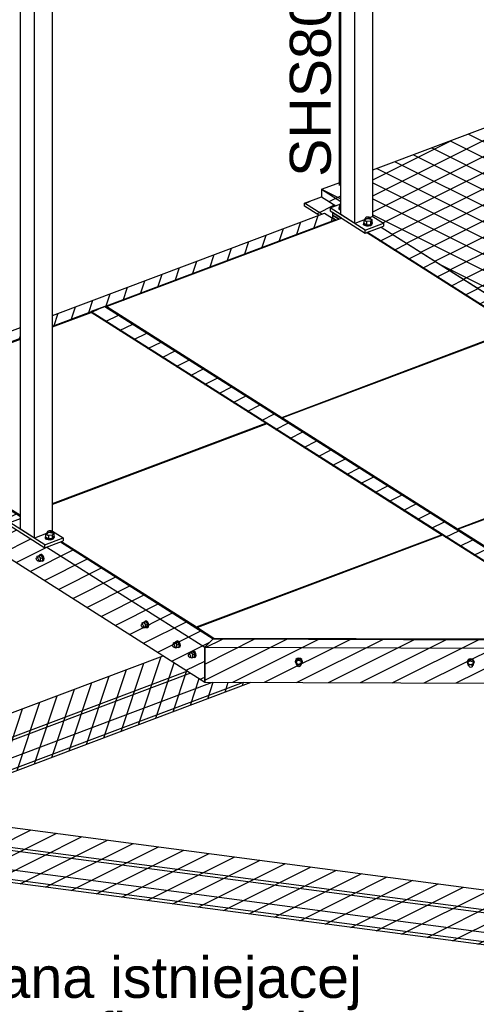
# Model space of a CAD drawing. Header units: millimetres. Extents: x 75 to 96588, y 16 to 10023.
# Tile 15 of 25: x 51240 to 52834, y 4113 to 7551. Entities that reach past the tile are written whole.
import ezdxf

# ---------------------------------------------------------------- set-up
doc = ezdxf.new("R2010")
doc.units = ezdxf.units.MM
doc.styles.add('Arial', font='ARIAL.TTF', dxfattribs={"height": 0.2})
pattern_1 = [(26.565, (52995.936, 6465.26), (-56.1266, 28.0633), [])]
pattern_2 = [(71.56505, (66432.09, 18201.983), (-59.53125, -19.84375), [])]
pattern_3 = [(71.56505, (66082.994, 16942.53), (-59.53125, -19.84375), [])]
pattern_4 = [(26.565, (52294.103, 6958.36), (-56.1266, 28.0633), []), (153.435, (52294.103, 6958.36), (-56.1266, -28.0633), [])]

# ---------------------------------------------------------------- blocks, each defined once
blk = doc.blocks.new('Part-31029 - 30207')
h = blk.add_hatch()
h.set_pattern_fill('', color=96, scale=50, style=0, pattern_type=0)
h.set_pattern_definition([(26.565, (53776.204, 5235.54), (-56.1266, 28.0633), [])])
h.paths.add_polyline_path([(53776.2, 5231.1), (53776.2, 5235.5), (53841.2, 5353), (53857.4, 5382.3), (53375.1, 5383.9), (53299, 5384.2), (51915.5, 5388.9), (51885.8, 5359.7), (51885.8, 5237.8), (51885.8, 5237.6)])
at = {"color": 96}
for p, q in [((51915.5, 5388.9), (51885.8, 5359.7)), ((51915.5, 5388.9), (53857.4, 5382.3)), ((51885.8, 5359.7), (51885.8, 5237.6)), ((51885.8, 5359.7), (53841.2, 5353)), ((51885.8, 5237.6), (53776.2, 5231.1))]:
    blk.add_line(p, q, dxfattribs=at)
blk = doc.blocks.new('Part-32892 - 30207')
at = {"color": 7}
for p, q in [((52364.2, 6857.8), (51544.4, 6549.2)), ((52978.6, 6472.3), (52450.6, 6807.1)), ((51544.4, 6549.2), (52154.8, 6162.1)), ((51544.4, 6545.1), (51544.4, 6549.2)), ((52154.8, 6162.1), (52978.6, 6472.3)), ((52978.6, 6469.2), (52978.6, 6472.3)), ((52154.8, 6162.1), (52154.8, 6158.1))]:
    blk.add_line(p, q, dxfattribs=at)
blk = doc.blocks.new('Bolt-32881 - 30207')
at = {"color": 7}
for p, q in [((52361.2, 6910.5), (52356.8, 6905.4)), ((52355.2, 6890.7), (52355.7, 6891.4)), ((52355.5, 6888.9), (52355.2, 6890.7)), ((52357.1, 6887.2), (52355.5, 6888.9)), ((52355.7, 6894), (52356.7, 6897.7)), ((52358.7, 6890.5), (52355.7, 6894)), ((52355.7, 6891.3), (52355.7, 6894)), ((52355.7, 6891.3), (52358.7, 6887.8)), ((52356.7, 6897.7), (52356.8, 6897.8)), ((52356.8, 6905.4), (52361.2, 6902.6)), ((52356.8, 6905.4), (52356.8, 6894)), ((52356.8, 6894), (52361.2, 6891.3)), ((52359.9, 6886), (52357.1, 6887.2)), ((52361.2, 6889.5), (52358.7, 6890.5)), ((52358.7, 6887.8), (52361.2, 6886.9)), ((52361.2, 6885.8), (52359.9, 6886)), ((52441.2, 6839.8), (52442.2, 6843.5)), ((52442.2, 6843.5), (52442.3, 6843.6)), ((52447.6, 6857.4), (52442.3, 6851.2)), ((52442.3, 6851.2), (52450.8, 6845.8)), ((52442.3, 6839.8), (52442.3, 6851.2)), ((52447.6, 6857.4), (52448.1, 6857.5)), ((52448.1, 6858.1), (52448.6, 6860.1)), ((52449.7, 6856.2), (52448.1, 6858.1)), ((52448.1, 6851.6), (52448.1, 6858.1)), ((52448.6, 6860.1), (52451.1, 6861.7)), ((52453, 6855), (52449.7, 6856.2)), ((52464.5, 6846.7), (52450.8, 6845.8)), ((52450.8, 6845.8), (52450.8, 6834.5)), ((52451.1, 6861.7), (52455, 6862.5)), ((52457.1, 6854.8), (52453, 6855)), ((52455, 6862.5), (52459.1, 6862.2)), ((52460.9, 6855.5), (52457.1, 6854.8)), ((52459.1, 6862.2), (52462.4, 6861)), ((52463.4, 6857.1), (52460.9, 6855.5)), ((52462.4, 6861), (52464, 6859.1)), ((52464, 6859.1), (52463.4, 6857.1)), ((52464, 6852.6), (52464, 6859.1)), ((52464, 6856.7), (52469.8, 6853)), ((52469.8, 6853), (52464.5, 6846.7)), ((52464.5, 6846.7), (52464.5, 6835.4)), ((52464.5, 6835.4), (52469.8, 6841.6)), ((52469.8, 6853), (52469.8, 6841.6)), ((52469.8, 6843), (52470.9, 6841.7)), ((52470.9, 6841.7), (52469.9, 6837.9)), ((52470.4, 6842.3), (52471.1, 6841.6)), ((52470.9, 6839.1), (52470.9, 6841.7)), ((52471.1, 6841.6), (52471.4, 6839.8)), ((52440.7, 6836.5), (52441.1, 6837.2)), ((52440.9, 6834.7), (52440.7, 6836.5)), ((52442.6, 6833.1), (52440.9, 6834.7)), ((52444.1, 6836.3), (52441.2, 6839.8)), ((52441.2, 6837.2), (52441.2, 6839.8)), ((52441.2, 6837.2), (52444.1, 6833.6)), ((52442.3, 6839.8), (52450.8, 6834.5)), ((52445.4, 6831.9), (52442.6, 6833.1)), ((52450.3, 6834), (52444.1, 6836.3)), ((52444.1, 6833.6), (52450.3, 6831.3)), ((52448.9, 6831.3), (52445.4, 6831.9)), ((52450.5, 6831.3), (52448.9, 6831.3)), ((52458, 6833.5), (52450.3, 6834)), ((52450.3, 6831.3), (52458, 6830.9)), ((52450.8, 6834.5), (52464.5, 6835.4)), ((52465.2, 6834.9), (52458, 6833.5)), ((52458, 6830.9), (52465.2, 6832.3)), ((52469.9, 6837.9), (52465.2, 6834.9)), ((52465.2, 6832.3), (52469.9, 6835.3)), ((52469.9, 6835.3), (52470.9, 6839.1)), ((52471.4, 6839.8), (52470.9, 6839))]:
    blk.add_line(p, q, dxfattribs=at)
blk = doc.blocks.new('Part-31014 - 30207')
h = blk.add_hatch()
h.set_pattern_fill('', color=96, scale=50, style=0, pattern_type=0)
h.set_pattern_definition([(26.565, (53371.536, 4363.883), (-56.1266, 28.0633), [])])
h.paths.add_polyline_path([(53388.9, 4361.6), (53371.5, 4363.9), (53371.5, 4374.4), (53408.1, 4440.4), (50700.4, 4798.2), (50663.8, 4732.2), (50663.8, 4721.7), (50681.2, 4719.4), (50681.2, 4651.8), (50663.8, 4620.5), (50663.8, 4610), (53371.5, 4252.2), (53371.5, 4262.7), (53388.9, 4294)])
at = {"color": 96}
for p, q in [((50663.8, 4732.2), (50700.4, 4798.2)), ((50700.4, 4798.2), (53408.1, 4440.4)), ((53371.5, 4374.4), (50663.8, 4732.2)), ((50663.8, 4721.7), (50663.8, 4732.2)), ((53371.5, 4363.9), (50663.8, 4721.7)), ((50681.2, 4651.8), (50681.2, 4719.4)), ((50663.8, 4620.5), (50681.2, 4651.8)), ((53388.9, 4294), (50681.2, 4651.8)), ((53371.5, 4262.7), (50663.8, 4620.5)), ((50663.8, 4610), (50663.8, 4620.5)), ((53371.5, 4252.2), (50663.8, 4610)), ((53408.1, 4440.4), (53371.5, 4374.4)), ((53371.5, 4374.4), (53371.5, 4363.9)), ((53388.9, 4361.6), (53388.9, 4294)), ((53388.9, 4294), (53371.5, 4262.7)), ((53371.5, 4262.7), (53371.5, 4252.2))]:
    blk.add_line(p, q, dxfattribs=at)
blk = doc.blocks.new('Part-31019 - 30207')
h = blk.add_hatch()
h.set_pattern_fill('', color=96, scale=50, style=0, pattern_type=0)
h.set_pattern_definition([(26.565, (52346.266, 6851.07), (-56.127, 28.063), [])])
h.paths.add_polyline_path([(52341.4, 6849.2), (52346.3, 6851.1), (52332.5, 6859.8), (52332.5, 6878), (52324.5, 6883), (52324.5, 6893.5), (52343.7, 6900.7), (52294.1, 6932.2), (52293.9, 6932.3), (52234.5, 6909.9), (52234.5, 6899.9), (52284.8, 6868), (52287.2, 6869), (52304.7, 6875.6), (52341.4, 6852.3)])
at = {"color": 96}
for p, q in [((52234.5, 6909.9), (52293.9, 6932.3)), ((52293.9, 6932.3), (52343.7, 6900.7)), ((52294.7, 6871.8), (52234.5, 6909.9)), ((52234.5, 6899.9), (52234.5, 6909.9)), ((52284.8, 6868), (52234.5, 6899.9))]:
    blk.add_line(p, q, dxfattribs=at)
blk = doc.blocks.new('Part-31021 - 30207')
h = blk.add_hatch()
h.set_pattern_fill('', color=96, scale=50, style=0, pattern_type=0)
h.set_pattern_definition(pattern_1)
h.paths.add_polyline_path([(52995.9, 6461.3), (52995.9, 6465.3), (52504.9, 6776.7), (52995.9, 6465.3), (52995.9, 6468.6), (53008.7, 6473.4), (53026, 6479.9), (53032.6, 6482.4), (53032.6, 6490.1), (52904.5, 6571.3), (52502.1, 6826.5), (52454.5, 6808.6), (52496.5, 6782), (52454.5, 6808.6), (52454.5, 6804.6), (52496.5, 6778), (52501, 6775.2), (52978.6, 6472.3), (52978.6, 6469.2), (52981.6, 6470.4)])
h = blk.add_hatch()
h.set_pattern_fill('', color=96, scale=50, style=0, pattern_type=0)
h.set_pattern_definition(pattern_1)
h.paths.add_polyline_path([(53172.6, 6401.3), (53125.1, 6383.4), (53622.6, 6067.8), (53125.1, 6383.4), (53121.1, 6381.9), (53592, 6083.3), (53592, 6080.1), (53595.1, 6081.3), (54071.8, 5779), (54071.8, 5774.3), (54073.7, 5773.1), (54077.2, 5779.4), (54096.9, 5815), (54096.9, 5815.1)])
at = {"color": 96}
for p, q in [((52454.5, 6808.6), (52502.1, 6826.5)), ((52454.5, 6804.6), (52454.5, 6808.6)), ((52454.5, 6808.6), (52995.9, 6465.3)), ((52502.1, 6826.5), (53032.6, 6490.1)), ((53172.6, 6401.3), (54096.9, 5815.1)), ((53125.1, 6383.4), (54077.2, 5779.6)), ((54096.9, 5815.1), (54077.2, 5779.6)), ((54096.9, 5815), (54096.9, 5815.1)), ((54077.2, 5779.6), (54077.2, 5779.4)), ((54071.8, 5774.3), (54073.7, 5773.1))]:
    blk.add_line(p, q, dxfattribs=at)
blk = doc.blocks.new('Part-31022 - 30207')
h = blk.add_hatch()
h.set_pattern_fill('', color=96, scale=50, angle=45, style=0, pattern_type=0)
h.set_pattern_definition(pattern_2)
h.paths.add_polyline_path([(51354.5, 6477.7), (51489, 6528.3), (51489.8, 6527.8), (51489.8, 6531.7), (51537.4, 6549.6), (51544.4, 6545.1), (51544.4, 6549.2), (52309, 6837), (52341.4, 6849.2), (52341.4, 6852.3), (52304.7, 6875.6), (51354.5, 6517.8)])
h = blk.add_hatch()
h.set_pattern_fill('', color=96, scale=50, angle=45, style=0, pattern_type=0)
h.set_pattern_definition(pattern_2)
h.paths.add_polyline_path([(50683.2, 6224.9), (51242.3, 6435.5), (51242.3, 6475.6), (50683.2, 6265)])
at = {"color": 96}
for p, q in [((51354.5, 6517.8), (52304.7, 6875.6)), ((51354.5, 6480.8), (52341.4, 6852.3)), ((52304.7, 6875.6), (52341.4, 6852.3)), ((52341.4, 6852.3), (52341.4, 6849.2)), ((50683.2, 6265), (51242.3, 6475.6)), ((50683.2, 6228), (51242.3, 6438.6)), ((50542.3, 6089.8), (50542.3, 6204.9))]:
    blk.add_line(p, q, dxfattribs=at)
blk = doc.blocks.new('Part-31027 - 30207')
h = blk.add_hatch()
h.set_pattern_fill('', color=96, scale=50, style=0, pattern_type=0)
h.set_pattern_definition([(26.565, (51334.85, 5709.373), (-56.1266, 28.0633), [])])
h.paths.add_polyline_path([(51382.4, 5727.3), (51334.9, 5709.4), (51327.8, 5706.7), (51205.7, 5784.1), (51205.7, 5794.6), (51242.3, 5808.4), (51242.3, 5816.1), (50711, 6153), (50663.5, 6135.1), (50656.4, 6132.5), (50542.3, 6204.9), (50542.3, 6089.8), (51885.8, 5237.8), (51885.8, 5359.7), (51885.8, 5359.7), (51915.5, 5388.9), (51915.5, 5389.2)])
at = {"color": 96}
for p, q in [((50542.3, 6089.8), (50542.3, 6204.9)), ((50663.5, 6135.1), (51205.7, 5791.3)), ((50711, 6153), (51242.3, 5816.1)), ((50542.3, 6089.8), (51885.8, 5237.8)), ((51334.9, 5709.4), (51885.8, 5360)), ((51382.4, 5727.3), (51915.5, 5389.2)), ((51915.5, 5389.2), (51885.8, 5360)), ((51915.5, 5388.9), (51915.5, 5389.2)), ((51885.8, 5237.8), (51885.8, 5360))]:
    blk.add_line(p, q, dxfattribs=at)
blk = doc.blocks.new('Part-31028 - 30207')
h = blk.add_hatch()
h.set_pattern_fill('', color=96, scale=50, style=0, pattern_type=0)
h.set_pattern_definition([(26.565, (51489.827, 6527.773), (-56.1266, 28.0633), [])])
h.paths.add_polyline_path([(51489.8, 6531.7), (51489.8, 6527.8), (52099.3, 6141.3), (52099.3, 6138.2), (52102.4, 6139.3), (52712.7, 5752.3), (52712.7, 5749.3), (52715.7, 5750.4), (53288.8, 5386.9), (53288.8, 5384.2), (53299, 5384.2), (53375.1, 5383.9), (53375.1, 5384.2), (51537.4, 6549.6), (51489.8, 6531.7), (53299, 5384.5)])
at = {"color": 96}
for p, q in [((51537.4, 6549.6), (51489.8, 6531.7)), ((51537.4, 6549.6), (53375.1, 5384.2)), ((51489.8, 6531.7), (51489.8, 6527.8)), ((51489.8, 6531.7), (53299, 5384.5)), ((53375.1, 5384.2), (53299, 5384.5)), ((53299, 5384.2), (53299, 5384.5)), ((53375.1, 5383.9), (53375.1, 5384.2))]:
    blk.add_line(p, q, dxfattribs=at)
blk = doc.blocks.new('Part-31042 - 30207')
h = blk.add_hatch()
h.set_pattern_fill('', color=96, scale=50, angle=45, style=0, pattern_type=0)
h.set_pattern_definition(pattern_3)
h.paths.add_polyline_path([(52135.8, 5390.9), (52132.7, 5390.9), (52135.7, 5390.9)])
h = blk.add_hatch()
h.set_pattern_fill('', color=96, scale=50, angle=45, style=0, pattern_type=0)
h.set_pattern_definition(pattern_3)
h.paths.add_polyline_path([(52205.7, 5390.6), (52208, 5390.6), (52241.8, 5390.5), (52224.2, 5390.6), (52208, 5390.6), (52205.7, 5390.6), (52205.6, 5390.6), (52205, 5390.6), (52199.4, 5390.7)])
h = blk.add_hatch()
h.set_pattern_fill('', color=96, scale=50, angle=45, style=0, pattern_type=0)
h.set_pattern_definition(pattern_3)
h.paths.add_polyline_path([(50700.4, 4798.2), (50725.7, 4794.8), (50734.2, 4793.7), (50814.9, 4783.1), (50835.5, 4780.3), (52048.4, 5237), (52020.8, 5237.1), (51912.8, 5237.5), (51885.8, 5237.6), (51885.8, 5237.8), (51851.4, 5259.7), (51836.7, 5269), (51826.3, 5275.6), (51796.1, 5294.7), (51740.9, 5329.7), (50596.1, 4898.7), (50651.3, 4863.7), (50681.5, 4844.5), (50681.5, 4834.1), (50640.9, 4818.8), (50640.9, 4806)])
at = {"color": 96}
for p, q in [((50596.1, 4898.7), (51740.9, 5329.7)), ((51826.3, 5275.6), (50681.5, 4844.5)), ((51836.7, 5269), (50681.5, 4834.1)), ((50734.2, 4793.7), (51912.8, 5237.5)), ((50814.9, 4783.1), (52020.8, 5237.1)), ((50835.5, 4780.3), (52048.4, 5237)), ((50681.5, 4844.5), (50596.1, 4898.7)), ((50640.9, 4806), (50640.9, 4818.8)), ((50681.5, 4834.1), (50681.5, 4844.5))]:
    blk.add_line(p, q, dxfattribs=at)
blk = doc.blocks.new('Part-33908 - 30207')
at = {"color": 7}
for p, q in [((52363.5, 6857.6), (52332.5, 6877.3)), ((52332.5, 6877.3), (52332.5, 6868.5)), ((52332.5, 6868.5), (52354.9, 6854.3))]:
    blk.add_line(p, q, dxfattribs=at)
blk = doc.blocks.new('Part-32792 - 30207')
at = {"color": 7}
for p, q in [((52410, 9153.9), (52433.3, 9162.6)), ((52410, 8671.7), (52410, 9153.9)), ((52361.2, 8913.7), (52361.2, 9135.5)), ((52473.4, 8617.1), (52473.4, 9120.6)), ((52361.2, 8713.8), (52361.2, 8836.4)), ((52361.2, 8422.5), (52361.2, 8601.9)), ((52410, 8440.9), (52410, 8559.9)), ((52473.4, 8464.8), (52473.4, 8505.3)), ((52410, 6839.3), (52410, 8321.8)), ((52473.4, 6863.2), (52473.4, 8345.6)), ((52361.2, 6870.3), (52361.2, 8303.4)), ((52410, 6839.3), (52361.2, 6870.3)), ((52473.4, 6863.2), (52410, 6839.3))]:
    blk.add_line(p, q, dxfattribs=at)
blk = doc.blocks.new('Part-33909 - 30207')
at = {"color": 7}
for p, q in [((52354.9, 6854.3), (52332.5, 6868.5)), ((52332.5, 6868.5), (52332.5, 6859.8)), ((52332.5, 6859.8), (52346.3, 6851.1))]:
    blk.add_line(p, q, dxfattribs=at)
blk = doc.blocks.new('Part-32793 - 30207')
at = {"color": 7}
for p, q in [((51354, 7924.2), (51354.5, 7924.4)), ((51354.5, 7923.7), (51354.5, 7924.4)), ((51242.3, 5771.4), (51242.3, 7882.2)), ((51291.2, 5740.4), (51291.2, 7866.5)), ((51354.5, 5764.3), (51354.5, 7811.9)), ((51291.2, 5740.4), (51242.3, 5771.4)), ((51354.5, 5764.3), (51291.2, 5740.4))]:
    blk.add_line(p, q, dxfattribs=at)
blk = doc.blocks.new('Part-32875 - 30207')
at = {"color": 7}
for p, q in [((51205.7, 5794.6), (51242.3, 5808.4)), ((51327.8, 5717.2), (51205.7, 5794.6)), ((51205.7, 5794.6), (51205.7, 5784.1)), ((51205.7, 5784.1), (51327.8, 5706.7)), ((51354.5, 5764.3), (51391.2, 5741)), ((51327.8, 5717.2), (51391.2, 5741)), ((51327.8, 5706.7), (51391.2, 5730.6)), ((51327.8, 5706.7), (51327.8, 5717.2)), ((51391.2, 5741), (51391.2, 5730.6))]:
    blk.add_line(p, q, dxfattribs=at)
blk = doc.blocks.new('Bolt-32876 - 30207')
at = {"color": 7}
for p, q in [((51330.3, 5743.9), (51331.3, 5747.6)), ((51333.2, 5740.4), (51330.3, 5743.9)), ((51330.3, 5741.2), (51330.3, 5743.9)), ((51331.3, 5747.6), (51331.4, 5747.7)), ((51336.7, 5761.5), (51331.4, 5755.3)), ((51331.4, 5755.3), (51339.9, 5749.9)), ((51331.4, 5743.9), (51331.4, 5755.3)), ((51331.4, 5743.9), (51339.9, 5738.6)), ((51336.7, 5761.5), (51337.2, 5761.6)), ((51337.2, 5762.6), (51337.7, 5764.6)), ((51338.8, 5760.8), (51337.2, 5762.6)), ((51337.2, 5755.7), (51337.2, 5762.6)), ((51337.7, 5764.6), (51340.2, 5766.3)), ((51342.1, 5759.5), (51338.8, 5760.8)), ((51353.6, 5750.8), (51339.9, 5749.9)), ((51339.9, 5749.9), (51339.9, 5738.6)), ((51340.2, 5766.3), (51344.1, 5767)), ((51346.2, 5759.3), (51342.1, 5759.5)), ((51344.1, 5767), (51348.2, 5766.8)), ((51350, 5760.1), (51346.2, 5759.3)), ((51348.2, 5766.8), (51351.5, 5765.5)), ((51352.5, 5761.7), (51350, 5760.1)), ((51351.5, 5765.5), (51353.1, 5763.7)), ((51353.1, 5763.7), (51352.5, 5761.7)), ((51353.1, 5756.7), (51353.1, 5763.7)), ((51353.1, 5760.8), (51358.9, 5757.1)), ((51358.9, 5757.1), (51353.6, 5750.8)), ((51353.6, 5750.8), (51353.6, 5739.5)), ((51353.6, 5739.5), (51358.9, 5745.7)), ((51359, 5742), (51354.3, 5739)), ((51358.9, 5757.1), (51358.9, 5745.7)), ((51358.9, 5747.1), (51360, 5745.8)), ((51360, 5745.8), (51359, 5742)), ((51359, 5739.4), (51360, 5743.2)), ((51359.5, 5746.4), (51360.2, 5745.7)), ((51360, 5743.2), (51360, 5745.8)), ((51360.5, 5743.9), (51360, 5743.1)), ((51360.2, 5745.7), (51360.5, 5743.9)), ((51329.8, 5740.6), (51330.2, 5741.3)), ((51330, 5738.8), (51329.8, 5740.6)), ((51331.7, 5737.1), (51330, 5738.8)), ((51330.3, 5741.2), (51333.2, 5737.7)), ((51334.5, 5736), (51331.7, 5737.1)), ((51339.4, 5738.1), (51333.2, 5740.4)), ((51333.2, 5737.7), (51339.4, 5735.4)), ((51338, 5735.4), (51334.5, 5736)), ((51339.6, 5735.4), (51338, 5735.4)), ((51347.1, 5737.6), (51339.4, 5738.1)), ((51339.4, 5735.4), (51347.1, 5735)), ((51339.9, 5738.6), (51353.6, 5739.5)), ((51354.3, 5739), (51347.1, 5737.6)), ((51347.1, 5735), (51354.3, 5736.4)), ((51354.3, 5736.4), (51359, 5739.4))]:
    blk.add_line(p, q, dxfattribs=at)
blk = doc.blocks.new('Part-32880 - 30207')
at = {"color": 7}
for p, q in [((52324.5, 6893.5), (52361.2, 6907.3)), ((52446.6, 6816.1), (52324.5, 6893.5)), ((52324.5, 6893.5), (52324.5, 6883)), ((52324.5, 6883), (52446.6, 6805.6)), ((52473.4, 6863.2), (52510, 6839.9)), ((52446.6, 6816.1), (52510, 6839.9)), ((52446.6, 6805.6), (52510, 6829.5)), ((52446.6, 6805.6), (52446.6, 6816.1)), ((52510, 6839.9), (52510, 6829.5))]:
    blk.add_line(p, q, dxfattribs=at)
blk = doc.blocks.new('Part-32889 - 30207')
at = {"color": 7}
for p, q in [((51354.5, 6477.7), (51489, 6528.3)), ((52099.3, 6141.3), (51489, 6528.3)), ((50683.2, 6224.9), (51242.3, 6435.5)), ((50715, 6154.5), (51242.3, 5820.1)), ((51354.5, 5860.8), (52099.3, 6141.3)), ((52099.3, 6138.2), (52099.3, 6141.3))]:
    blk.add_line(p, q, dxfattribs=at)
blk = doc.blocks.new('Part-32890 - 30207')
at = {"color": 7}
for p, q in [((52102.4, 6139.3), (51354.5, 5857.8)), ((52712.7, 5752.3), (52102.4, 6139.3)), ((51857.2, 5430.2), (52712.7, 5752.3)), ((52712.7, 5749.3), (52712.7, 5752.3)), ((51386.4, 5728.8), (51857.2, 5430.2)), ((51857.2, 5430.2), (51857.2, 5426.1))]:
    blk.add_line(p, q, dxfattribs=at)
blk = doc.blocks.new('Part-32891 - 30207')
at = {"color": 7}
for p, q in [((52715.7, 5750.4), (51860.2, 5428.3)), ((53288.8, 5386.9), (52715.7, 5750.4)), ((51860.2, 5428.3), (51918, 5391.6)), ((51860.2, 5424.2), (51860.2, 5428.3)), ((51918, 5391.6), (53288.8, 5386.9)), ((51918, 5388.9), (51918, 5391.6)), ((53288.8, 5384.2), (53288.8, 5386.9))]:
    blk.add_line(p, q, dxfattribs=at)
blk = doc.blocks.new('Part-32893 - 30207')
at = {"color": 7}
for p, q in [((52981.6, 6470.4), (52157.8, 6160.2)), ((52981.6, 6470.4), (52995.9, 6461.3)), ((53121.1, 6381.9), (53592, 6083.3)), ((52157.8, 6160.2), (52768.2, 5773.1)), ((52157.8, 6156.2), (52157.8, 6160.2)), ((52768.2, 5773.1), (53592, 6083.3)), ((53592, 6080.1), (53592, 6083.3)), ((52768.2, 5773.1), (52768.2, 5769.1))]:
    blk.add_line(p, q, dxfattribs=at)
blk = doc.blocks.new('Part-32894 - 30207')
at = {"color": 7}
for p, q in [((53595.1, 6081.3), (52771.3, 5771.2)), ((54071.8, 5779), (53595.1, 6081.3)), ((53853.2, 5385), (54071.8, 5779)), ((54071.8, 5769.6), (54071.8, 5779)), ((52771.3, 5771.2), (53376.7, 5386.7)), ((52771.3, 5767.1), (52771.3, 5771.2)), ((53376.7, 5386.7), (53853.2, 5385)), ((53376.7, 5383.9), (53376.7, 5386.7)), ((53853.2, 5382.3), (53853.2, 5385))]:
    blk.add_line(p, q, dxfattribs=at)
blk = doc.blocks.new('Part-33907 - 30207')
at = {"color": 7}
for p, q in [((52332.5, 6877.3), (52332.5, 6878)), ((52332.5, 6877.3), (52363.5, 6857.6)), ((52454.5, 6808.6), (52502.1, 6826.5)), ((52454.5, 6804.6), (52454.5, 6808.6))]:
    blk.add_line(p, q, dxfattribs=at)
blk = doc.blocks.new('Bolt-33924 - 30207')
at = {"color": 7}
for p, q in [((51299.8, 5672.2), (51305.3, 5674.3)), ((51301.3, 5677), (51309.3, 5680)), ((51301.3, 5677), (51307.1, 5678.1)), ((51301.3, 5672.8), (51301.3, 5677)), ((51307.1, 5678.1), (51315.1, 5681.1)), ((51307.1, 5678.1), (51312.9, 5669.7)), ((51308.5, 5679.7), (51308.7, 5680.8)), ((51308.7, 5680.8), (51311.4, 5682.9)), ((51315.1, 5681.1), (51309.3, 5680)), ((51311.4, 5682.9), (51313.8, 5683.8)), ((51311.4, 5682.9), (51315.1, 5682)), ((51312.9, 5669.7), (51320.8, 5672.6)), ((51317.4, 5682.9), (51313.8, 5683.8)), ((51315.1, 5682), (51318.7, 5678.3)), ((51320.8, 5672.6), (51315.1, 5681.1)), ((51321.1, 5679.2), (51317.4, 5682.9)), ((51318.7, 5678.3), (51321.4, 5672.8)), ((51320.8, 5663.1), (51320.8, 5672.6)), ((51323.8, 5673.6), (51321.1, 5679.2)), ((51321.4, 5672.8), (51322.4, 5666.9)), ((51324.8, 5667.8), (51323.8, 5673.6)), ((51297.9, 5668.8), (51298.4, 5671.1)), ((51298.4, 5665.9), (51297.9, 5668.8)), ((51298.4, 5671.1), (51299.8, 5672.2)), ((51299.8, 5663.1), (51298.4, 5665.9)), ((51299.8, 5672.2), (51301.6, 5671.7)), ((51301.6, 5661.2), (51299.8, 5663.1)), ((51301.6, 5671.7), (51303.4, 5669.8)), ((51303.4, 5660.8), (51301.6, 5661.2)), ((51303.4, 5669.8), (51304.8, 5667.1)), ((51303.4, 5660.8), (51309, 5662.9)), ((51304.8, 5661.8), (51303.4, 5660.8)), ((51304.8, 5667.1), (51305.2, 5664.1)), ((51305.2, 5664.1), (51304.8, 5661.8)), ((51307.1, 5659), (51305.4, 5661.5)), ((51307.1, 5659), (51312.9, 5660.1)), ((51312.9, 5660.1), (51312.9, 5669.7)), ((51312.9, 5660.1), (51320.8, 5663.1)), ((51315.3, 5661), (51318.7, 5660.2)), ((51321.4, 5662.3), (51318.7, 5660.2)), ((51318.7, 5660.2), (51321.1, 5661)), ((51321.1, 5661), (51323.8, 5663.2)), ((51322.4, 5666.9), (51321.4, 5662.3)), ((51323.8, 5663.2), (51324.8, 5667.8)), ((51664.1, 5436.6), (51664.6, 5438.9)), ((51664.6, 5433.6), (51664.1, 5436.6)), ((51664.6, 5438.9), (51666, 5439.9)), ((51666, 5430.9), (51664.6, 5433.6)), ((51666, 5439.9), (51671.5, 5442)), ((51666, 5439.9), (51667.8, 5439.5)), ((51667.5, 5444.8), (51675.5, 5447.8)), ((51667.5, 5444.8), (51673.3, 5445.9)), ((51667.5, 5440.5), (51667.5, 5444.8)), ((51667.8, 5439.5), (51669.6, 5437.6)), ((51669.6, 5437.6), (51671, 5434.8)), ((51671, 5434.8), (51671.5, 5431.9)), ((51673.3, 5445.9), (51681.3, 5448.9)), ((51673.3, 5445.9), (51679.1, 5437.4)), ((51674.7, 5447.5), (51674.9, 5448.6)), ((51674.9, 5448.6), (51677.6, 5450.7)), ((51681.3, 5448.9), (51675.5, 5447.8)), ((51677.6, 5450.7), (51680, 5451.6)), ((51677.6, 5450.7), (51681.3, 5449.8)), ((51679.1, 5437.4), (51687.1, 5440.4)), ((51679.1, 5427.9), (51679.1, 5437.4)), ((51683.6, 5450.7), (51680, 5451.6)), ((51681.3, 5449.8), (51684.9, 5446.1)), ((51687.1, 5440.4), (51681.3, 5448.9)), ((51687.3, 5446.9), (51683.6, 5450.7)), ((51684.9, 5446.1), (51687.6, 5440.5)), ((51687.1, 5430.8), (51687.1, 5440.4)), ((51690, 5441.4), (51687.3, 5446.9)), ((51687.6, 5440.5), (51688.6, 5434.7)), ((51688.6, 5434.7), (51687.6, 5430.1)), ((51691, 5435.6), (51690, 5441.4)), ((51690, 5430.9), (51691, 5435.6)), ((51667.8, 5429), (51666, 5430.9)), ((51669.6, 5428.5), (51667.8, 5429)), ((51669.6, 5428.5), (51675.2, 5430.6)), ((51671, 5429.6), (51669.6, 5428.5)), ((51671.5, 5431.9), (51671, 5429.6)), ((51673.3, 5426.8), (51671.6, 5429.3)), ((51673.3, 5426.8), (51679.1, 5427.9)), ((51679.1, 5427.9), (51687.1, 5430.8)), ((51681.5, 5428.8), (51684.9, 5427.9)), ((51687.6, 5430.1), (51684.9, 5427.9)), ((51684.9, 5427.9), (51687.3, 5428.8)), ((51687.3, 5428.8), (51690, 5430.9))]:
    blk.add_line(p, q, dxfattribs=at)
blk = doc.blocks.new('Bolt-33928 - 30207')
at = {"color": 7}
for p, q in [((51774, 5366.9), (51774.5, 5369.2)), ((51774.5, 5364), (51774, 5366.9)), ((51774.5, 5369.2), (51775.8, 5370.3)), ((51775.8, 5361.2), (51774.5, 5364)), ((51775.8, 5370.3), (51781.4, 5372.4)), ((51775.8, 5370.3), (51777.7, 5369.8)), ((51777.4, 5375.1), (51785.3, 5378.1)), ((51777.4, 5375.1), (51783.2, 5376.2)), ((51777.4, 5370.9), (51777.4, 5375.1)), ((51777.7, 5369.8), (51779.5, 5367.9)), ((51779.5, 5367.9), (51780.8, 5365.2)), ((51780.8, 5365.2), (51781.3, 5362.2)), ((51783.2, 5376.2), (51791.1, 5379.2)), ((51783.2, 5376.2), (51789, 5367.8)), ((51784.6, 5377.8), (51784.8, 5378.9)), ((51784.8, 5378.9), (51787.5, 5381)), ((51791.1, 5379.2), (51785.3, 5378.1)), ((51787.5, 5381), (51789.8, 5381.9)), ((51787.5, 5381), (51791.1, 5380.1)), ((51789, 5367.8), (51796.9, 5370.7)), ((51789, 5358.2), (51789, 5367.8)), ((51793.5, 5381), (51789.8, 5381.9)), ((51791.1, 5380.1), (51794.8, 5376.4)), ((51796.9, 5370.7), (51791.1, 5379.2)), ((51797.2, 5377.3), (51793.5, 5381)), ((51794.8, 5376.4), (51797.5, 5370.9)), ((51796.9, 5361.2), (51796.9, 5370.7)), ((51799.8, 5371.7), (51797.2, 5377.3)), ((51797.5, 5370.9), (51798.5, 5365)), ((51798.5, 5365), (51797.5, 5360.4)), ((51800.8, 5365.9), (51799.8, 5371.7)), ((51799.8, 5361.3), (51800.8, 5365.9)), ((51777.7, 5359.3), (51775.8, 5361.2)), ((51779.5, 5358.9), (51777.7, 5359.3)), ((51779.5, 5358.9), (51785, 5361)), ((51780.8, 5359.9), (51779.5, 5358.9)), ((51781.3, 5362.2), (51780.8, 5359.9)), ((51783.2, 5357.1), (51781.5, 5359.6)), ((51783.2, 5357.1), (51789, 5358.2)), ((51789, 5358.2), (51796.9, 5361.2)), ((51791.4, 5359.1), (51794.8, 5358.3)), ((51797.5, 5360.4), (51794.8, 5358.3)), ((51794.8, 5358.3), (51797.2, 5359.1)), ((51797.2, 5359.1), (51799.8, 5361.3)), ((51828.9, 5332.1), (51829.4, 5334.4)), ((51829.4, 5329.1), (51828.9, 5332.1)), ((51829.4, 5334.4), (51830.8, 5335.4)), ((51830.8, 5326.4), (51829.4, 5329.1)), ((51830.8, 5335.4), (51836.3, 5337.5)), ((51830.8, 5335.4), (51832.6, 5335)), ((51832.3, 5340.3), (51840.3, 5343.3)), ((51832.3, 5340.3), (51838.1, 5341.4)), ((51832.3, 5336), (51832.3, 5340.3)), ((51832.6, 5335), (51834.4, 5333.1)), ((51834.4, 5333.1), (51835.8, 5330.3)), ((51835.8, 5330.3), (51836.3, 5327.4)), ((51838.1, 5341.4), (51846.1, 5344.4)), ((51838.1, 5341.4), (51843.9, 5332.9)), ((51839.5, 5343), (51839.7, 5344.1)), ((51839.7, 5344.1), (51842.4, 5346.2)), ((51846.1, 5344.4), (51840.3, 5343.3)), ((51842.4, 5346.2), (51844.8, 5347.1)), ((51842.4, 5346.2), (51846.1, 5345.3)), ((51843.9, 5332.9), (51851.9, 5335.9)), ((51843.9, 5323.4), (51843.9, 5332.9)), ((51848.4, 5346.2), (51844.8, 5347.1)), ((51846.1, 5345.3), (51849.7, 5341.6)), ((51851.9, 5335.9), (51846.1, 5344.4)), ((51852.1, 5342.4), (51848.4, 5346.2)), ((51849.7, 5341.6), (51852.4, 5336)), ((51851.9, 5326.3), (51851.9, 5335.9)), ((51854.8, 5336.9), (51852.1, 5342.4)), ((51852.4, 5336), (51853.4, 5330.2)), ((51853.4, 5330.2), (51852.4, 5325.5)), ((51855.8, 5331.1), (51854.8, 5336.9)), ((51854.8, 5326.4), (51855.8, 5331.1)), ((51832.6, 5324.5), (51830.8, 5326.4)), ((51834.4, 5324), (51832.6, 5324.5)), ((51834.4, 5324), (51840, 5326.1)), ((51835.8, 5325.1), (51834.4, 5324)), ((51836.3, 5327.4), (51835.8, 5325.1)), ((51838.1, 5322.3), (51836.4, 5324.8)), ((51838.1, 5322.3), (51843.9, 5323.4)), ((51843.9, 5323.4), (51851.9, 5326.3)), ((51846.3, 5324.3), (51849.7, 5323.4)), ((51852.4, 5325.5), (51849.7, 5323.4)), ((51849.7, 5323.4), (51852.1, 5324.3)), ((51852.1, 5324.3), (51854.8, 5326.4))]:
    blk.add_line(p, q, dxfattribs=at)
blk = doc.blocks.new('Bolt-33947 - 30207')
at = {"color": 7}
for p, q in [((52202.5, 5309.5), (52204.1, 5314.7)), ((52202.5, 5309.5), (52202.6, 5310.9)), ((52204.1, 5304.2), (52202.5, 5309.5)), ((52204.2, 5316.2), (52202.6, 5310.9)), ((52204.1, 5314.7), (52208.5, 5318.5)), ((52205, 5303.5), (52204.1, 5304.2)), ((52208.6, 5320), (52204.2, 5316.2)), ((52214.5, 5319), (52205, 5314.2)), ((52205, 5309.3), (52205, 5314.2)), ((52214.5, 5314.1), (52205, 5309.3)), ((52205, 5309.3), (52205, 5299.8)), ((52205, 5299.8), (52208.4, 5298.1)), ((52208.3, 5296.2), (52208.5, 5304.6)), ((52208.3, 5296.2), (52209.2, 5298.9)), ((52209.2, 5293.6), (52208.3, 5296.2)), ((52208.5, 5318.5), (52214.5, 5319.9)), ((52214.6, 5321.4), (52208.6, 5320)), ((52209.2, 5298.9), (52211.3, 5300.8)), ((52211.3, 5300.8), (52214.3, 5301.5)), ((52214.3, 5301.5), (52217.3, 5300.7)), ((52214.5, 5319.9), (52220.5, 5318.5)), ((52214.5, 5314.1), (52214.5, 5319)), ((52224, 5314.2), (52214.5, 5319)), ((52214.5, 5314.1), (52224, 5309.3)), ((52220.6, 5319.9), (52214.6, 5321.4)), ((52217.3, 5300.7), (52219.5, 5298.8)), ((52219.5, 5298.8), (52220.3, 5296.2)), ((52220.3, 5296.2), (52219.5, 5293.6)), ((52220.3, 5296.2), (52220.5, 5304.5)), ((52220.4, 5297.9), (52224, 5299.7)), ((52220.5, 5318.5), (52224.9, 5314.6)), ((52225, 5316.1), (52220.6, 5319.9)), ((52224, 5309.3), (52224, 5314.2)), ((52224, 5304.6), (52224, 5314.2)), ((52224, 5299.7), (52224, 5309.3)), ((52224, 5299.7), (52224, 5304.6)), ((52224, 5304.6), (52224, 5304.6)), ((52224.9, 5304.1), (52224, 5303.3)), ((52224.9, 5314.6), (52226.5, 5309.4)), ((52226.5, 5309.4), (52224.9, 5304.1)), ((52226.6, 5310.8), (52225, 5316.1)), ((52226.5, 5309.4), (52226.6, 5310.8)), ((52804.2, 5314.1), (52802.5, 5308.9)), ((52802.5, 5307.4), (52804.1, 5312.6)), ((52802.5, 5307.4), (52802.5, 5308.9)), ((52804.1, 5302.2), (52802.5, 5307.4)), ((52804.1, 5312.6), (52808.5, 5316.5)), ((52805, 5301.4), (52804.1, 5302.2)), ((52808.5, 5317.9), (52804.2, 5314.1)), ((52814.5, 5316.9), (52805, 5312.2)), ((52805, 5307.3), (52805, 5312.2)), ((52814.5, 5312.1), (52805, 5307.3)), ((52805, 5307.3), (52805, 5297.7)), ((52805, 5297.7), (52808.4, 5296)), ((52808.3, 5294.2), (52808.5, 5302.5)), ((52808.3, 5294.2), (52809.1, 5296.8)), ((52814.5, 5319.3), (52808.5, 5317.9)), ((52808.5, 5316.5), (52814.5, 5317.8)), ((52809.1, 5296.8), (52811.3, 5298.7)), ((52811.3, 5298.7), (52814.3, 5299.4)), ((52814.3, 5299.4), (52817.3, 5298.7)), ((52820.5, 5317.9), (52814.5, 5319.3)), ((52814.5, 5317.8), (52820.5, 5316.4)), ((52814.5, 5312.1), (52814.5, 5316.9)), ((52824, 5312.1), (52814.5, 5316.9)), ((52814.5, 5312.1), (52824, 5307.2)), ((52817.3, 5298.7), (52819.5, 5296.8)), ((52819.5, 5296.8), (52820.3, 5294.2)), ((52820.3, 5294.2), (52820.5, 5302.5)), ((52820.4, 5295.9), (52824, 5297.7)), ((52824.9, 5314), (52820.5, 5317.9)), ((52820.5, 5316.4), (52824.9, 5312.6)), ((52824, 5307.2), (52824, 5312.1)), ((52824, 5302.5), (52824, 5312.1)), ((52824, 5297.7), (52824, 5307.2)), ((52824, 5297.7), (52824, 5302.5)), ((52824, 5302.5), (52824, 5302.5)), ((52824.9, 5302.1), (52824, 5301.3)), ((52826.5, 5308.8), (52824.9, 5314)), ((52824.9, 5312.6), (52826.5, 5307.3)), ((52826.5, 5307.3), (52824.9, 5302.1)), ((52826.5, 5307.3), (52826.5, 5308.8)), ((52211.3, 5291.7), (52209.2, 5293.6)), ((52214.3, 5291), (52211.3, 5291.7)), ((52217.3, 5291.7), (52214.3, 5291)), ((52219.5, 5293.6), (52217.3, 5291.7)), ((52809.1, 5291.6), (52808.3, 5294.2)), ((52811.3, 5289.6), (52809.1, 5291.6)), ((52814.3, 5288.9), (52811.3, 5289.6)), ((52817.3, 5289.6), (52814.3, 5288.9)), ((52819.5, 5291.5), (52817.3, 5289.6)), ((52820.3, 5294.2), (52819.5, 5291.5))]:
    blk.add_line(p, q, dxfattribs=at)
blk = doc.blocks.new('Part-73192 - 30207')
h = blk.add_hatch()
h.set_pattern_fill('', color=96, scale=50, style=0, pattern_type=0)
h.set_pattern_definition(pattern_4)
h.paths.add_polyline_path([(53244.7, 7316.2), (53144.8, 7278.6), (53144.8, 6658.7), (53855, 6926.1), (53855, 6929.2)])
h = blk.add_hatch()
h.set_pattern_fill('', color=96, scale=50, style=0, pattern_type=0)
h.set_pattern_definition(pattern_4)
h.paths.add_polyline_path([(53032.6, 7236.4), (52473.4, 7025.8), (52473.4, 6863.2), (52510, 6839.9), (52510, 6829.5), (52502.1, 6826.5), (52904.5, 6571.3), (52907.5, 6569.4), (53032.6, 6616.5)])
h = blk.add_hatch()
h.set_pattern_fill('', color=96, scale=50, style=0, pattern_type=0)
h.set_pattern_definition(pattern_4)
h.paths.add_polyline_path([(52361.2, 6983.6), (52294.1, 6958.4), (52294.1, 6932.2), (52343.7, 6900.7), (52361.2, 6907.3)])
at = {"color": 96}
for p, q in [((53144.8, 7278.6), (53244.7, 7316.2)), ((53855, 6929.2), (53244.7, 7316.2)), ((52473.4, 7025.8), (53032.6, 7236.4)), ((52294.1, 6958.4), (52361.2, 6983.6)), ((52294.1, 6958.4), (52361.2, 6915.8)), ((52294.1, 6958.4), (52294.1, 6932.2)), ((52294.1, 6932.2), (52343.7, 6900.7)), ((53144.8, 6661.8), (53855, 6929.2)), ((53855, 6926.1), (53855, 6929.2)), ((52502.1, 6826.5), (52904.5, 6571.3)), ((52904.5, 6571.3), (53032.6, 6619.5))]:
    blk.add_line(p, q, dxfattribs=at)
blk = doc.blocks.new('Mark-36027 - 30207')
at = {"color": 136}
blk.add_line((52356.2, 6971.8), (52356.2, 7854.7), dxfattribs=at)
at = {"color": 30, "style": 'Arial'}
blk.add_text('SHS80*4', height=143.26, rotation=90.0002, dxfattribs=at).set_placement((52326.2, 7001.8))
blk = doc.blocks.new('Text-73376 - 30207')
at = {"color": 136}
for p in [(53535.6, 5545.9), (50680.3, 3130.1)]:
    blk.add_line(p, (53130.9, 3130.1), dxfattribs=at)
at = {"color": 30, "style": 'Arial'}
for s, height, p in [('wymiana istniejacej ', 143.262, (50710.3, 4135.1)), ('blachy ryflowanej', 143.262, (50710.3, 3940.1)), ('na kraty pomostowe ', 143.262, (50710.3, 3745.1)), ('zgrzewane ', 143.26, (50710.3, 3550.1)), ('płaskownik nośny 30x3mm', 143.262, (50710.3, 3355.1)), ('oczko 34,3 x 38,1 mm', 143.262, (50710.3, 3160.1))]:
    blk.add_text(s, height=height, dxfattribs=at).set_placement(p)

msp = doc.modelspace()

# ---------------------------------------------------------------- block references
for name in ['Part-32792 - 30207', 'Part-32793 - 30207', 'Mark-36027 - 30207', 'Part-73192 - 30207', 'Part-31019 - 30207', 'Bolt-32881 - 30207', 'Part-32880 - 30207', 'Part-33907 - 30207', 'Part-33908 - 30207', 'Part-31022 - 30207', 'Part-32892 - 30207', 'Part-33909 - 30207', 'Part-31021 - 30207', 'Part-31028 - 30207', 'Part-32889 - 30207', 'Part-32893 - 30207', 'Part-31027 - 30207', 'Part-32890 - 30207', 'Part-32894 - 30207', 'Part-32875 - 30207', 'Bolt-32876 - 30207', 'Part-32891 - 30207', 'Bolt-33924 - 30207', 'Text-73376 - 30207', 'Part-31042 - 30207', 'Bolt-33928 - 30207', 'Part-31029 - 30207', 'Bolt-33947 - 30207', 'Part-31014 - 30207']:
    msp.add_blockref(name, (0, 0))

doc.saveas('drawing.dxf')
